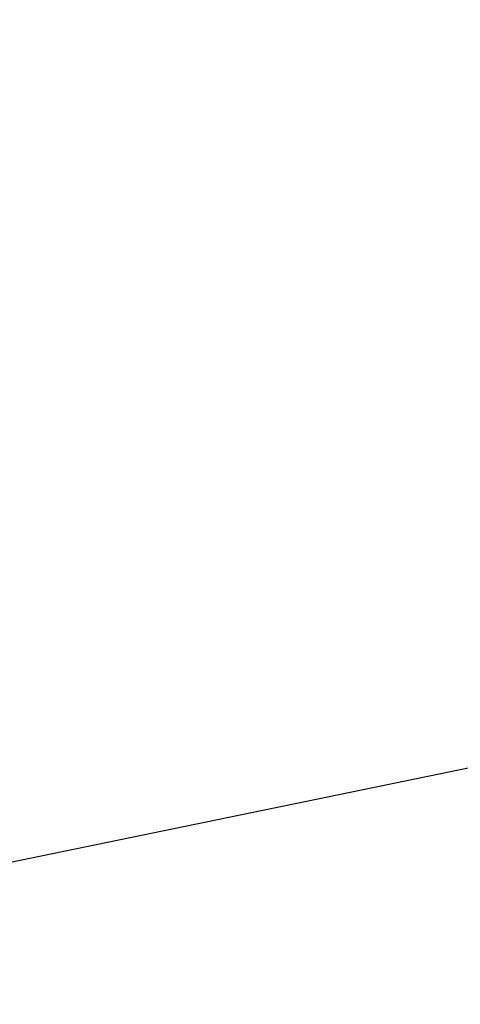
# Model space of a CAD drawing. Extents: x 447045 to 447634, y 442020 to 443192.
# Tile 22 of 24: x 447223.86 to 447227.69, y 443134.19 to 443142.74. Entities that reach past the tile are written whole.
import ezdxf

# ---------------------------------------------------------------- set-up
doc = ezdxf.new("R2010")
doc.units = 0
doc.header["$LTSCALE"] = 2
doc.header["$MEASUREMENT"] = 0
doc.linetypes.add('AUSGEZOGEN', pattern=[0])
for name, color, linetype in [('FBR', 8, 'CONTINUOUS'), ('Planeinteilung', 6, 'CONTINUOUS'), ('RAHMEN', 250, 'AUSGEZOGEN'), ('SCHLITZRINNE', 8, 'AUSGEZOGEN')]:
    doc.layers.add(name, color=color, linetype=linetype)

# ---------------------------------------------------------------- blocks, each defined once
blk = doc.blocks.new('1135297')
at = {"layer": 'RAHMEN'}
blk.add_line((25, 292), (25, 5), dxfattribs=at)

msp = doc.modelspace()

# ---------------------------------------------------------------- hatches: boundary and pattern name
at = {"layer": 'SCHLITZRINNE'}
h = msp.add_hatch(dxfattribs=at)
h.set_pattern_fill('_USER', color=256, scale=1.5, angle=45, style=0, pattern_type=0)
h.set_pattern_definition([(334.2695901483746, (447234.5127272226, 443158.8401483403), (0.6512059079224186, 1.35127009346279), [])])
edge = h.paths.add_edge_path()
edge.add_arc((464490.7175438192, 449190.2495547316), 18279.89343786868, 199.256988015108, 199.2725912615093)
edge.add_arc((412789.2576575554, 431110.164703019), 36491.72717792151, 19.26941265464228, 19.275929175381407, ccw=False)
edge.add_line((447233.134, 443161.2700000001), (447233.6060244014, 443161.4349028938))
edge.add_arc((464490.7175437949, 449190.249554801), 18280.39343786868, 199.2569880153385, 199.2725912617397)
edge.add_arc((438988.1613027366, 440271.6982763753), 8736.655536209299, 19.248465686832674, 19.281113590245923, ccw=False)
edge.add_arc((439684.884197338, 440514.9838708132), 7998.678116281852, 19.2238186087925, 19.248465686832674, ccw=False)
edge.add_arc((551443.6805055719, 479485.6081539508), 110359.837036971, 199.2238149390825, 199.2304511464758)
edge.add_arc((461591.9284848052, 448142.3628786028), 15198.20419267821, 199.2304511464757, 199.2954143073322)
edge.add_arc((434066.5644204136, 438505.5905611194), 13965.35264760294, 19.22764435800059, 19.29541436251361, ccw=False)
edge.add_arc((446515.3391800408, 442847.4484587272), 781.1301442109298, 18.874057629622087, 19.227644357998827, ccw=False)
edge.add_arc((443272.1578874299, 441738.6996315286), 4208.59989003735, 18.721726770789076, 18.874057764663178, ccw=False)
edge.add_arc((445875.7446372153, 442621.065670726), 1459.557549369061, 18.158793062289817, 18.72172677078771, ccw=False)
edge.add_arc((444728.6532720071, 442244.8351673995), 2666.772522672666, 17.742332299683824, 18.158793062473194, ccw=False)
edge.add_arc((445572.4217009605, 442514.803087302), 1780.867426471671, 17.477765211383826, 17.74233229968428, ccw=False)
edge.add_arc((445655.9223158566, 442541.0951066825), 1693.325305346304, 17.206445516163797, 17.477765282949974, ccw=False)
edge.add_arc((445949.7367177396, 442632.082078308), 1385.745182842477, 16.534274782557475, 17.206445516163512, ccw=False)
edge.add_arc((445777.9256488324, 442581.0775038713), 1564.967140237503, 15.901763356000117, 16.534274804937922, ccw=False)
edge.add_arc((444610.2498572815, 442248.4174516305), 2779.104473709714, 15.717077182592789, 15.901763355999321, ccw=False)
edge.add_arc((445469.3841440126, 442490.1855316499), 1886.600396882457, 15.492922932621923, 15.71707716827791, ccw=False)
edge.add_arc((444501.3018579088, 442221.8413207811), 2891.185847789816, 15.151693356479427, 15.49292293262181, ccw=False)
edge.add_arc((444653.0003013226, 442262.919567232), 2734.024020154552, 14.800793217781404, 15.15169336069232, ccw=False)
edge.add_arc((445305.3867260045, 442435.2971580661), 2059.248441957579, 14.553226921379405, 14.800793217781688, ccw=False)
edge.add_arc((445661.5778748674, 442527.7675625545), 1691.249922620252, 14.280051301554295, 14.55322700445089, ccw=False)
edge.add_arc((445825.2781955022, 442569.4335576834), 1522.330266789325, 13.754489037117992, 14.280051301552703, ccw=False)
edge.add_arc((444655.9725115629, 442283.2091768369), 2726.157571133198, 13.361751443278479, 13.754489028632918, ccw=False)
edge.add_arc((444873.7445731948, 442334.9361968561), 2502.326484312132, 13.156370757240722, 13.361751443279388, ccw=False)
edge.add_arc((445203.5665272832, 442412.0303197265), 2163.614179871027, 12.935498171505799, 13.156370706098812, ccw=False)
edge.add_arc((445591.1524972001, 442501.0521217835), 1765.936213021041, 12.36851844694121, 12.935498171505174, ccw=False)
edge.add_arc((445707.2559674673, 442526.5122554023), 1647.073964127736, 11.781436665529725, 12.368518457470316, ccw=False)
edge.add_arc((445429.9941138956, 442468.6829810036), 1930.302423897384, 11.594814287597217, 11.781436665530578, ccw=False)
edge.add_arc((442977.0603987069, 441965.3993853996), 4434.33480961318, 11.471684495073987, 11.59481397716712, ccw=False)
edge.add_arc((444371.6934236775, 442248.4229983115), 3011.273447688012, 11.050893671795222, 11.471684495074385, ccw=False)
edge.add_arc((446428.11335783, 442650.0465261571), 916.0015312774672, 10.287944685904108, 11.050893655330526, ccw=False)
edge.add_arc((445293.5438072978, 442444.106887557), 2069.110025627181, 9.832006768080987, 10.287944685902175, ccw=False)
edge.add_arc((438489.7745608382, 441264.9773509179), 8974.298105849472, 9.613081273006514, 9.832006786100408, ccw=False)
edge.add_arc((-516898.9809261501, 279448.6900894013), 977969.7495575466, 9.612262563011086, 9.613081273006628, ccw=False)
edge.add_arc((439111.8192036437, 441356.2794889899), 8345.741258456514, 9.603416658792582, 9.61227924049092, ccw=False)
edge.add_arc((371773.6318437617, 429962.7471930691), 76641.01236189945, 9.590854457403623, 9.603416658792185, ccw=False)
edge.add_arc((456011.6550815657, 444189.1683239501), 8789.8725663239, 189.5423691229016, 189.6519019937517)
edge.add_arc((455543.1851558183, 444109.4959913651), 8314.676026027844, 189.6519019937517, 189.6840918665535)
edge.add_arc((393564.9242098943, 433546.2457900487), 54557.31384556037, 9.66554402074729, 9.670449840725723, ccw=False)

# ---------------------------------------------------------------- linework, layer by layer
at = {"layer": 'FBR'}
msp.add_lwpolyline([(447358.9473806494, 442729.41333027, 5.4597560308e-06), (447365.2088651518, 442692.4394217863, -2.781310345e-06), (447371.4703496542, 442655.4655133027, -2.6786460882e-06), (447379.8183651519, 442606.1674217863, 3.2175724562e-06), (447388.1663806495, 442556.8693302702)], format="xyb", dxfattribs=at)

# ---------------------------------------------------------------- block references
at = {"layer": 'Planeinteilung', "linetype": 'Continuous', "rotation": 281.6467705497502}
msp.add_blockref('1135297', (447081.3116807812, 443131.5817180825), dxfattribs=at)

doc.saveas('drawing.dxf')
